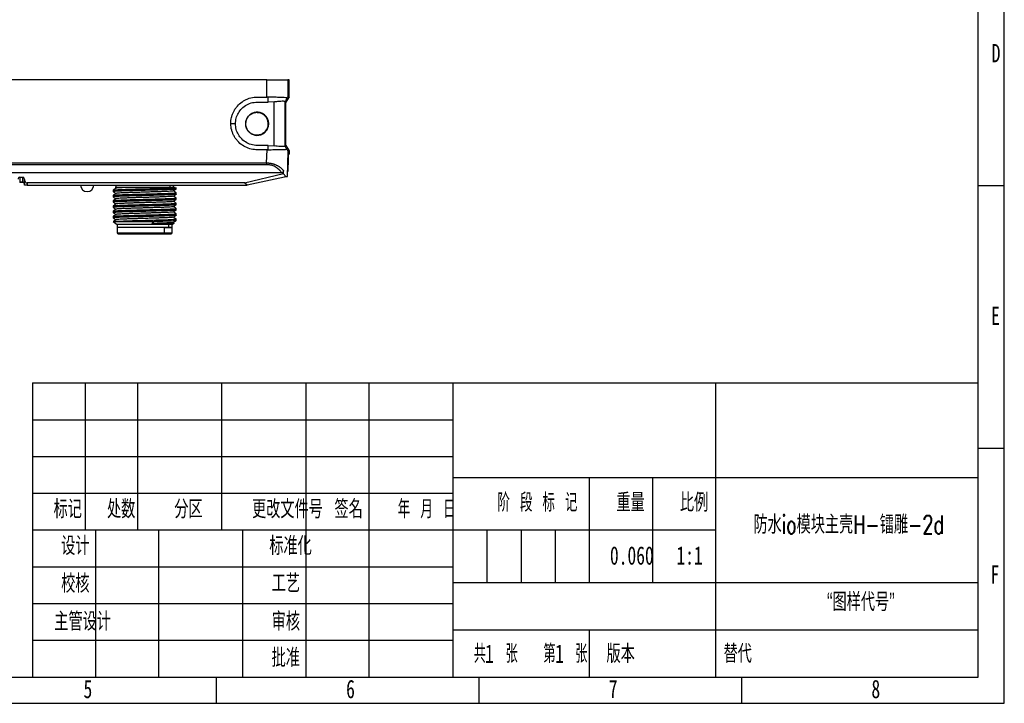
# Model space of a CAD drawing. Header units: millimetres. Extents: x 0 to 1380, y 0 to 297.
# Tile 56 of 60: x 1193 to 1380, y 0 to 130. Entities that reach past the tile are written whole.
import ezdxf

# ---------------------------------------------------------------- set-up
doc = ezdxf.new("R2010")
doc.units = ezdxf.units.MM
for name, color, linetype in [('10', 7, 'Continuous'), ('5', 7, 'Continuous'), ('9', 7, 'Continuous'), ('SLD-0', 7, 'Continuous')]:
    doc.layers.add(name, color=color, linetype=linetype)
doc.styles.add('SLDTEXTSTYLE0', font='TXT', dxfattribs={"width": 0.7, "bigfont": 'bigfont'})
doc.styles.add('SLDTEXTSTYLE1', font='TXT', dxfattribs={"width": 0.62, "bigfont": 'bigfont'})
doc.styles.add('SLDTEXTSTYLE2', font='TXT', dxfattribs={"width": 0.614286, "bigfont": 'bigfont'})
doc.styles.add('SLDTEXTSTYLE3', font='TXT', dxfattribs={"width": 0.6, "bigfont": 'bigfont'})
doc.styles.add('SLDTEXTSTYLE4', font='TXT', dxfattribs={"width": 0.7})

msp = doc.modelspace()

# ---------------------------------------------------------------- linework, layer by layer
at = {"color": 7, "linetype": 'Continuous', "lineweight": 25}
for p, q in [((1240.06, 118.68), (1088.53, 118.68)), ((1240.06, 115.42), (1240.06, 118.68)), ((1240.06, 118.68), (1244.06, 118.68)), ((1244.06, 118.68), (1244.06, 115.53)), ((1244.29, 118.68), (1244.06, 118.68)), ((1244.29, 115.47), (1244.29, 118.68)), ((1240.29, 114.46), (1240.29, 115.42)), ((1241.45, 114.54), (1240.29, 114.46)), ((1241.45, 106.14), (1241.45, 114.54)), ((1243.45, 114.53), (1243.45, 106.15)), ((1243.68, 114.47), (1243.45, 114.53)), ((1244.29, 115.47), (1243.68, 114.47)), ((1243.68, 106.21), (1243.68, 114.47)), ((1238.43, 112.52), (1239.01, 112.35)), ((1239.99, 102.9), (1240.07, 105.4)), ((1240.29, 105.4), (1240.29, 106.22)), ((1240.29, 106.22), (1241.45, 106.14)), ((1243.45, 106.15), (1243.68, 106.21)), ((1243.68, 106.21), (1244.29, 105.21)), ((1244.06, 105.15), (1243.9, 100.3)), ((1244.29, 105.21), (1244.27, 104.57)), ((1244.01, 101.33), (1244.09, 103.59)), ((1244.09, 103.59), (1244.01, 101.33)), ((1244.14, 104.57), (1244.27, 104.57)), ((1088.6, 102.9), (1239.99, 102.9)), ((1239.99, 102.55), (1088.6, 102.55)), ((1239.99, 102.9), (1239.99, 102.55)), ((1202.98, 101.02), (1176.49, 101.02)), ((1192.99, 100.17), (1193.59, 100.17)), ((1192.99, 100.17), (1192.99, 99.26)), ((1193.59, 99.26), (1193.59, 100.17)), ((1193.89, 99.71), (1193.89, 99.8)), ((1193.89, 98.68), (1193.89, 99.71)), ((1214.29, 101.02), (1202.98, 101.02)), ((1230.79, 101.02), (1214.29, 101.02)), ((1242.85, 101.02), (1230.79, 101.02)), ((1235.78, 99.08), (1243.21, 100.85)), ((1243.41, 100.19), (1236.29, 98.68)), ((1243.63, 100.24), (1243.41, 100.19)), ((1243.9, 100.3), (1243.96, 100.31)), ((1243.96, 100.31), (1243.96, 100.31)), ((1192.99, 99.26), (1193.59, 99.26)), ((1192.99, 99.26), (1192.99, 99.18)), ((1193.59, 99.18), (1192.99, 99.18)), ((1193.59, 99.26), (1193.59, 99.18)), ((1194.39, 98.68), (1193.89, 98.68)), ((1202.98, 99.08), (1194.39, 99.08)), ((1194.39, 99.08), (1194.39, 98.68)), ((1194.39, 98.68), (1214.29, 98.68)), ((1214.29, 99.08), (1202.98, 99.08)), ((1210.78, 97.72), (1210.78, 97.42)), ((1211.13, 98.17), (1211.28, 98.07)), ((1211.28, 98.68), (1211.28, 98.18)), ((1230.79, 99.08), (1214.29, 99.08)), ((1214.29, 98.68), (1230.79, 98.68)), ((1222.28, 98.18), (1222.28, 98.68)), ((1222.78, 97.92), (1222.78, 98.18)), ((1235.78, 99.08), (1230.79, 99.08)), ((1230.79, 98.68), (1236.29, 98.68)), ((1236.29, 98.68), (1235.78, 99.08)), ((1210.78, 96.72), (1210.78, 96.42)), ((1210.78, 95.72), (1210.78, 95.42)), ((1211.28, 97.07), (1211.3, 97.06)), ((1222.07, 96.84), (1222.07, 97.14)), ((1222.07, 95.84), (1222.07, 96.14)), ((1222.78, 96.92), (1222.78, 97.22)), ((1222.78, 95.92), (1222.78, 96.22)), ((1210.78, 94.72), (1210.78, 94.42)), ((1222.07, 94.84), (1222.07, 95.14)), ((1222.07, 93.84), (1222.07, 94.14)), ((1222.26, 95.57), (1222.28, 95.57)), ((1222.78, 94.92), (1222.78, 95.22)), ((1222.78, 93.92), (1222.78, 94.22)), ((1210.78, 93.72), (1210.78, 93.42)), ((1210.78, 92.72), (1210.78, 92.42)), ((1211.28, 93.07), (1211.3, 93.06)), ((1222.07, 92.84), (1222.07, 93.14)), ((1222.78, 92.92), (1222.78, 93.22)), ((1222.78, 91.92), (1222.78, 92.22)), ((1210.78, 91.72), (1210.78, 91.72)), ((1210.78, 91.72), (1211.53, 91.18)), ((1210.78, 91.72), (1218.55, 91.72)), ((1211.53, 91.18), (1211.53, 90.58)), ((1221.4, 91.18), (1211.53, 91.18)), ((1211.53, 90.58), (1211.53, 89.58)), ((1221.4, 90.58), (1211.53, 90.58)), ((1220.49, 90.58), (1211.53, 90.58)), ((1220.49, 90.58), (1220.49, 89.58)), ((1220.49, 90.58), (1222.03, 90.58)), ((1221.4, 91.18), (1221.71, 91.42)), ((1221.4, 90.58), (1221.4, 91.18)), ((1222.03, 91.18), (1221.4, 91.18)), ((1222.03, 90.58), (1221.4, 90.58)), ((1222.03, 91.18), (1222.42, 91.46)), ((1222.03, 90.58), (1222.03, 91.18)), ((1222.03, 89.58), (1222.03, 90.58)), ((1222.26, 91.57), (1222.28, 91.57)), ((1222.42, 91.47), (1222.29, 91.57)), ((1211.73, 89.38), (1220.35, 89.38)), ((1220.35, 89.38), (1221.83, 89.38))]:
    msp.add_line(p, q, dxfattribs=at)
at = {"color": 8, "linetype": 'Continuous', "lineweight": 25}
for p, q in [((1244.09, 103.59), (1244.09, 103.59)), ((1244.01, 101.33), (1244.01, 101.33)), ((1221.62, 98.18), (1221.62, 98.68)), ((1211.53, 89.58), (1220.49, 89.58)), ((1220.49, 89.58), (1222.03, 89.58))]:
    msp.add_line(p, q, dxfattribs=at)
at = {"color": 7, "linetype": 'Continuous', "lineweight": 25, "flags": 128}
for points in [[(1244.29, 115.47), (1244.16, 115.5), (1244.06, 115.53)], [(1234.07, 110.34), (1233.57, 110.34), (1233.18, 110.34)], [(1244.29, 105.21), (1244.16, 105.18), (1244.06, 105.15)], [(1243.9, 100.3), (1243.86, 100.29), (1243.77, 100.27), (1243.63, 100.24)], [(1210.81, 91.73), (1210.86, 91.74), (1210.86, 91.74), (1210.86, 91.74), (1210.86, 91.74), (1210.86, 91.74), (1210.86, 91.74), (1210.86, 91.74), (1210.86, 91.74), (1210.86, 91.74), (1210.86, 91.74), (1210.86, 91.74), (1210.86, 91.74), (1210.86, 91.74), (1210.87, 91.75), (1210.91, 91.75), (1211.13, 91.77), (1211.26, 91.78), (1211.41, 91.79), (1211.58, 91.8), (1211.77, 91.81), (1211.98, 91.82), (1212.21, 91.83), (1212.73, 91.85), (1213.2, 91.87), (1213.6, 91.88), (1213.89, 91.89), (1214.44, 91.91), (1214.89, 91.92), (1215.42, 91.93), (1215.95, 91.94), (1216.96, 91.97), (1218.11, 92), (1218.11, 92), (1218.11, 92), (1218.11, 92), (1218.11, 92), (1218.11, 92), (1218.11, 92), (1218.12, 92), (1218.12, 92), (1218.12, 92), (1218.13, 92), (1218.14, 92), (1218.19, 92), (1218.36, 92.01), (1218.93, 92.03), (1219.48, 92.04), (1219.85, 92.05), (1220.1, 92.06), (1220.7, 92.08), (1221.28, 92.1), (1221.66, 92.12), (1221.9, 92.13), (1222.21, 92.15), (1222.42, 92.16), (1222.58, 92.18), (1222.73, 92.2), (1222.78, 92.22), (1222.78, 92.22)]]:
    msp.add_lwpolyline(points, dxfattribs=at)
at = {"color": 7, "linetype": 'Continuous', "lineweight": 25}
for centre, radius, start, end in [((1238.2, 110.34), 2.1, 265.3695, 90.1877), ((1193.03, 99.83), 0.346, 97.4096, 185.8623), ((1205.83, 98.68), 1.25, 180, 270), ((1205.83, 98.68), 1.25, 270, 0), ((1211.73, 89.58), 0.2, 180, 270), ((1220.32, 89.55), 0.179, 281.4233, 8.0514), ((1221.83, 89.58), 0.2, 270, 0)]:
    msp.add_arc(centre, radius, start, end, dxfattribs=at)
for centre, major_axis, ratio, start_param, end_param in [((1240.06, 109.06), (4, 6.47), 0.009188, 0.002605, 0.293395), ((1240.27, 111.28), (-3.79, 6.13), 0.009692, 2.80326, 3.138651), ((1244.11, 103.57), (0.035, 1), 0.017444, 0.000609, 1.553952), ((1244.11, 103.57), (0.035, 1), 0.017444, 0.000609, 1.553952), ((1238.93, 72.14), (1.75, 50.42), 0.079282, 5.320839, 5.335597), ((1243.99, 101.34), (0.04, 1.03), 0.016937, 3.145817, 4.699542), ((1243.99, 101.34), (0.04, 1.03), 0.016937, 3.145817, 4.699542), ((1193.59, 99.8), (0, 0.379), 0.791595, 4.712389, 6.283185), ((1194.39, 99.71), (0, 0.63), 0.794063, 1.570796, 3.141593)]:
    msp.add_ellipse(centre, major_axis=major_axis, ratio=ratio, start_param=start_param, end_param=end_param, dxfattribs=at)
for points, knots in [([(1233.18, 110.34), (1233.18, 110.75), (1233.22, 111.16), (1233.36, 111.75), (1233.42, 111.95), (1233.56, 112.33), (1233.64, 112.52), (1233.83, 112.88), (1233.93, 113.05), (1234.16, 113.39), (1234.29, 113.55), (1234.69, 114.01), (1234.99, 114.29), (1235.5, 114.64), (1235.67, 114.74), (1236.03, 114.93), (1236.22, 115.02), (1236.79, 115.24), (1237.19, 115.34), (1237.8, 115.41), (1238.01, 115.42), (1238.42, 115.42), (1238.62, 115.42), (1239.24, 115.42), (1239.65, 115.42), (1240.06, 115.42)], [0, 0, 0, 0, 0.125, 0.125, 0.1875, 0.1875, 0.25, 0.25, 0.3125, 0.3125, 0.375, 0.375, 0.5, 0.5, 0.5625, 0.5625, 0.625, 0.625, 0.75, 0.75, 0.8125, 0.8125, 0.875, 0.875, 1, 1, 1, 1]), ([(1234.07, 110.34), (1234.1, 110.7), (1234.15, 111.41), (1234.58, 112.41), (1235.25, 113.3), (1236.18, 114), (1237.31, 114.44), (1238.71, 114.47), (1239.7, 114.47), (1240.29, 114.46)], [0, 0, 0, 0, 0.1248292, 0.2496598, 0.3744888, 0.5135797, 0.6526744, 0.79191, 1, 1, 1, 1]), ([(1240.29, 115.42), (1240.25, 115.42), (1240.17, 115.42), (1240.09, 115.42), (1240.06, 115.42)], [0, 0, 0, 0, 0.560018, 1, 1, 1, 1]), ([(1243.87, 115.27), (1243.78, 115.28), (1243.59, 115.31), (1243.03, 115.34), (1242.14, 115.38), (1241.11, 115.4), (1240.48, 115.41), (1240.29, 115.42)], [0, 0, 0, 0, 0.162748, 0.325498, 0.605333, 0.885137, 1, 1, 1, 1]), ([(1241.45, 114.54), (1241.67, 114.57), (1242.12, 114.63), (1242.72, 114.68), (1243.17, 114.69), (1243.41, 114.65), (1243.44, 114.57), (1243.45, 114.53)], [0, 0, 0, 0, 0.21641, 0.432892, 0.647449, 0.85842, 1, 1, 1, 1]), ([(1243.87, 115.27), (1243.81, 115.16), (1243.75, 115.05), (1243.61, 114.8), (1243.53, 114.67), (1243.45, 114.53)], [0, 0, 0, 0, 0.445883, 0.445883, 1, 1, 1, 1]), ([(1238.88, 108.25), (1238.63, 108.19), (1238.15, 108.09), (1237.4, 108.24), (1236.75, 108.62), (1236.27, 109.19), (1235.99, 109.89), (1235.97, 110.65), (1236.2, 111.36), (1236.65, 111.97), (1237.28, 112.39), (1238.01, 112.58), (1238.76, 112.51), (1239.44, 112.2), (1239.99, 111.69), (1240.33, 111.02), (1240.44, 110.27), (1240.29, 109.53), (1239.9, 108.88), (1239.39, 108.45), (1239.02, 108.3), (1238.88, 108.25)], [0, 0, 0, 0, 0.053648, 0.1073, 0.160995, 0.214647, 0.26828, 0.321919, 0.375589, 0.429351, 0.483117, 0.536818, 0.590473, 0.644108, 0.697744, 0.75141, 0.80516, 0.858934, 0.91264, 0.966298, 1, 1, 1, 1]), ([(1239.47, 108.58), (1239.29, 108.47), (1238.91, 108.22), (1238.19, 108.11), (1237.45, 108.23), (1236.8, 108.6), (1236.3, 109.16), (1236.02, 109.85), (1235.98, 110.6), (1236.19, 111.32), (1236.63, 111.93), (1237.24, 112.35), (1237.8, 112.53), (1238.12, 112.52), (1238.2, 112.52)], [0, 0, 0, 0, 0.077338, 0.166981, 0.256502, 0.345928, 0.435303, 0.524675, 0.614085, 0.703571, 0.793233, 0.88279, 0.972236, 1, 1, 1, 1]), ([(1240.07, 105.4), (1239.67, 105.4), (1239.27, 105.4), (1238.67, 105.4), (1238.47, 105.4), (1238.07, 105.4), (1237.87, 105.4), (1237.27, 105.47), (1236.87, 105.56), (1236.11, 105.83), (1235.75, 106.01), (1235.07, 106.47), (1234.76, 106.73), (1234.36, 107.18), (1234.23, 107.34), (1233.99, 107.67), (1233.89, 107.84), (1233.69, 108.19), (1233.61, 108.37), (1233.46, 108.75), (1233.4, 108.95), (1233.24, 109.53), (1233.19, 109.93), (1233.18, 110.34)], [0, 0, 0, 0, 0.125, 0.125, 0.1875, 0.1875, 0.25, 0.25, 0.375, 0.375, 0.5, 0.5, 0.625, 0.625, 0.6875, 0.6875, 0.75, 0.75, 0.8125, 0.8125, 0.875, 0.875, 1, 1, 1, 1]), ([(1240.29, 106.22), (1239.7, 106.21), (1238.71, 106.21), (1237.31, 106.24), (1236.18, 106.68), (1235.25, 107.38), (1234.58, 108.27), (1234.15, 109.27), (1234.1, 109.98), (1234.07, 110.34)], [0, 0, 0, 0, 0.208083, 0.347318, 0.486412, 0.625511, 0.750338, 0.875171, 1, 1, 1, 1]), ([(1240.29, 105.4), (1240.39, 105.4), (1240.49, 105.4), (1240.68, 105.4), (1240.78, 105.41), (1241.06, 105.41), (1241.24, 105.42), (1241.61, 105.42), (1241.79, 105.43), (1242.13, 105.43), (1242.29, 105.44), (1242.6, 105.44), (1242.75, 105.45), (1243.03, 105.45), (1243.16, 105.46), (1243.5, 105.47), (1243.69, 105.48), (1243.83, 105.49)], [0, 0, 0, 0, 0.0625, 0.0625, 0.125, 0.125, 0.25, 0.25, 0.375, 0.375, 0.5, 0.5, 0.625, 0.625, 0.75, 0.75, 1, 1, 1, 1]), ([(1243.45, 106.15), (1243.43, 106.1), (1243.38, 106.02), (1243.07, 105.99), (1242.6, 106.01), (1242.03, 106.06), (1241.63, 106.11), (1241.45, 106.14)], [0, 0, 0, 0, 0.203047, 0.405944, 0.612435, 0.824119, 1, 1, 1, 1]), ([(1239.99, 102.9), (1240.05, 102.9), (1240.17, 102.89), (1240.34, 102.88), (1240.52, 102.86), (1240.7, 102.84), (1240.88, 102.8), (1241.05, 102.76), (1241.23, 102.72), (1241.4, 102.66), (1241.57, 102.6), (1241.74, 102.53), (1241.91, 102.45), (1242.07, 102.37), (1242.23, 102.28), (1242.39, 102.19), (1242.54, 102.08), (1242.68, 101.97), (1242.82, 101.85), (1242.95, 101.73), (1243.08, 101.6), (1243.15, 101.5), (1243.19, 101.46)], [0, 0, 0, 0, 0.042833, 0.08604, 0.129695, 0.17387, 0.218637, 0.264063, 0.310213, 0.357147, 0.404925, 0.453602, 0.503231, 0.553861, 0.60554, 0.65831, 0.712213, 0.767289, 0.823572, 0.881097, 0.939897, 1, 1, 1, 1]), ([(1242.85, 101.02), (1242.82, 101.07), (1242.76, 101.16), (1242.66, 101.29), (1242.55, 101.42), (1242.44, 101.54), (1242.26, 101.71), (1242, 101.92), (1241.64, 102.15), (1241.26, 102.33), (1240.89, 102.44), (1240.56, 102.51), (1240.28, 102.54), (1240.08, 102.55), (1239.99, 102.55)], [0, 0, 0, 0, 0.057947, 0.114829, 0.170756, 0.22584, 0.280203, 0.411503, 0.537224, 0.657697, 0.774105, 0.850102, 0.925062, 1, 1, 1, 1]), ([(1243.19, 101.46), (1243.2, 101.35), (1243.18, 101.25), (1243.09, 101.12), (1243.05, 101.08), (1242.96, 101.03), (1242.91, 101.02), (1242.85, 101.02)], [0, 0, 0, 0, 0.5, 0.5, 0.75, 0.75, 1, 1, 1, 1]), ([(1193.59, 99.26), (1193.6, 99.25), (1193.64, 99.25), (1193.68, 99.24), (1193.72, 99.22), (1193.77, 99.19), (1193.82, 99.13), (1193.87, 99.03), (1193.88, 98.94), (1193.89, 98.88)], [0, 0, 0, 0, 0.084934, 0.172968, 0.265133, 0.362324, 0.465308, 0.684044, 1, 1, 1, 1]), ([(1193.89, 98.88), (1193.89, 98.9), (1193.89, 98.93), (1193.88, 98.97), (1193.86, 99.01), (1193.84, 99.04), (1193.82, 99.07), (1193.79, 99.11), (1193.74, 99.14), (1193.67, 99.18), (1193.61, 99.18), (1193.59, 99.18)], [0, 0, 0, 0, 0.116545, 0.222183, 0.316938, 0.400846, 0.473961, 0.536366, 0.704075, 0.857232, 1, 1, 1, 1]), ([(1210.79, 97.72), (1210.79, 97.73), (1210.78, 97.74), (1210.91, 97.75), (1211.2, 97.78), (1211.67, 97.8), (1212.27, 97.83), (1213.01, 97.86), (1213.85, 97.89), (1214.78, 97.92), (1215.76, 97.94), (1216.78, 97.97), (1217.79, 97.99), (1218.78, 98.02), (1219.7, 98.05), (1220.55, 98.08), (1221.28, 98.1), (1221.89, 98.13), (1222.35, 98.15), (1222.53, 98.17), (1222.61, 98.18)], [0, 0, 0, 0, 0.006456, 0.064438, 0.1241, 0.182076, 0.241732, 0.29971, 0.359367, 0.417349, 0.477013, 0.534989, 0.594645, 0.652622, 0.712279, 0.770261, 0.829927, 0.887902, 0.947558, 1, 1, 1, 1]), ([(1211.29, 98.08), (1211.2, 98.02), (1211.04, 97.9), (1210.87, 97.78), (1210.78, 97.72)], [0, 0, 0, 0, 0.499977, 1, 1, 1, 1]), ([(1222.77, 97.91), (1222.77, 97.91), (1222.77, 97.9), (1222.71, 97.89), (1222.6, 97.88), (1222.45, 97.86), (1222.21, 97.85), (1221.89, 97.83), (1221.51, 97.81), (1221.09, 97.79), (1220.6, 97.78), (1220.15, 97.76), (1219.78, 97.75), (1219.48, 97.74), (1219.2, 97.73), (1218.89, 97.73), (1218.58, 97.72), (1218.21, 97.71), (1217.8, 97.69), (1217.39, 97.68), (1216.98, 97.67), (1216.62, 97.66), (1216.26, 97.65), (1215.84, 97.64), (1215.33, 97.63), (1214.81, 97.62), (1214.33, 97.6), (1213.84, 97.59), (1213.28, 97.57), (1212.62, 97.55), (1212, 97.52), (1211.52, 97.5), (1211.2, 97.48), (1210.99, 97.46), (1210.86, 97.45), (1210.79, 97.43), (1210.79, 97.42), (1210.79, 97.42)], [0, 0, 0, 0, 0.009488, 0.041344, 0.068021, 0.0947, 0.130068, 0.168624, 0.201128, 0.236505, 0.272371, 0.307555, 0.327293, 0.342723, 0.360655, 0.378444, 0.396231, 0.41402, 0.440034, 0.462742, 0.482139, 0.50503, 0.520475, 0.540289, 0.573605, 0.604721, 0.626914, 0.657036, 0.692508, 0.73333, 0.794129, 0.83967, 0.876314, 0.914802, 0.946083, 0.978109, 1, 1, 1, 1]), ([(1212.6, 98.18), (1212.3, 98.18), (1211.79, 98.18), (1211.38, 98.18), (1211.17, 98.18), (1211.15, 98.18), (1211.14, 98.18)], [0, 0, 0, 0, 0.363249, 0.598252, 0.833311, 1, 1, 1, 1]), ([(1212.6, 98.18), (1212.35, 98.17), (1211.91, 98.15), (1211.53, 98.12), (1211.32, 98.09), (1211.31, 98.08), (1211.3, 98.07)], [0, 0, 0, 0, 0.340105, 0.588786, 0.844694, 1, 1, 1, 1]), ([(1222.26, 97.56), (1222.26, 97.56), (1222.27, 97.55), (1222.11, 97.53), (1221.81, 97.5), (1221.35, 97.47), (1220.76, 97.45), (1220.06, 97.42), (1219.27, 97.39), (1218.41, 97.37), (1217.5, 97.34), (1216.57, 97.31), (1215.64, 97.28), (1214.75, 97.26), (1213.92, 97.23), (1213.16, 97.2), (1212.52, 97.18), (1211.98, 97.15), (1211.6, 97.12), (1211.35, 97.1), (1211.31, 97.08), (1211.3, 97.08)], [0, 0, 0, 0, 0.016809, 0.071152, 0.127071, 0.181525, 0.237568, 0.291889, 0.347786, 0.402085, 0.457954, 0.51242, 0.568471, 0.62278, 0.678659, 0.732984, 0.788879, 0.843324, 0.899348, 0.953724, 1, 1, 1, 1]), ([(1222.61, 98.18), (1222.59, 98.18), (1222.54, 98.18), (1222.46, 98.18), (1222.38, 98.18), (1222.3, 98.18), (1222.22, 98.18), (1222.13, 98.18), (1222.06, 98.18), (1221.93, 98.18), (1221.76, 98.18), (1221.45, 98.18), (1221.01, 98.18), (1220.4, 98.18), (1219.51, 98.18), (1218.27, 98.18), (1216.94, 98.18), (1215.9, 98.18), (1215.17, 98.18), (1214.44, 98.18), (1213.88, 98.18), (1213.44, 98.18), (1213.11, 98.18), (1212.82, 98.18), (1212.66, 98.18), (1212.6, 98.18)], [0, 0, 0, 0, 0.019896, 0.038596, 0.056098, 0.072403, 0.087516, 0.101441, 0.114188, 0.125766, 0.158843, 0.18809, 0.25053, 0.313163, 0.375331, 0.500096, 0.624883, 0.687113, 0.74985, 0.804115, 0.874516, 0.902408, 0.937283, 0.979115, 1, 1, 1, 1]), ([(1222.27, 97.56), (1222.36, 97.62), (1222.53, 97.74), (1222.7, 97.86), (1222.78, 97.92)], [0, 0, 0, 0, 0.499976, 1, 1, 1, 1]), ([(1222.78, 97.22), (1222.69, 97.28), (1222.53, 97.4), (1222.37, 97.51), (1222.29, 97.57)], [0, 0, 0, 0, 0.515104, 1, 1, 1, 1]), ([(1210.78, 97.42), (1210.86, 97.36), (1211.03, 97.24), (1211.2, 97.13), (1211.28, 97.07)], [0, 0, 0, 0, 0.5103437, 1, 1, 1, 1]), ([(1210.79, 96.72), (1210.79, 96.73), (1210.78, 96.74), (1210.91, 96.75), (1211.2, 96.78), (1211.67, 96.8), (1212.27, 96.83), (1213.01, 96.86), (1213.85, 96.89), (1214.78, 96.92), (1215.76, 96.94), (1216.78, 96.97), (1217.79, 96.99), (1218.78, 97.02), (1219.7, 97.05), (1220.55, 97.08), (1221.39, 97.1), (1221.82, 97.13), (1222.07, 97.14)], [0, 0, 0, 0, 0.005424, 0.069176, 0.134777, 0.198522, 0.264115, 0.327863, 0.393457, 0.457209, 0.522812, 0.586558, 0.652151, 0.715898, 0.781492, 0.845244, 0.910848, 1, 1, 1, 1]), ([(1211.29, 97.08), (1211.21, 97.02), (1211.04, 96.9), (1210.87, 96.78), (1210.78, 96.72)], [0, 0, 0, 0, 0.499997, 1, 1, 1, 1]), ([(1222.07, 96.84), (1221.81, 96.82), (1221.37, 96.8), (1220.51, 96.78), (1219.67, 96.75), (1218.73, 96.72), (1217.75, 96.69), (1216.73, 96.66), (1215.73, 96.64), (1214.74, 96.61), (1213.82, 96.59), (1212.98, 96.56), (1212.25, 96.53), (1211.64, 96.5), (1211.19, 96.48), (1210.9, 96.45), (1210.77, 96.43), (1210.79, 96.42), (1210.8, 96.42)], [0, 0, 0, 0, 0.091317, 0.154137, 0.21878, 0.281602, 0.346246, 0.409075, 0.473728, 0.536551, 0.601198, 0.664019, 0.728663, 0.791492, 0.856144, 0.91897, 0.983617, 1, 1, 1, 1]), ([(1210.78, 96.42), (1210.87, 96.36), (1211.03, 96.24), (1211.2, 96.13), (1211.28, 96.07)], [0, 0, 0, 0, 0.51272, 1, 1, 1, 1]), ([(1210.79, 95.73), (1210.79, 95.73), (1210.78, 95.74), (1210.91, 95.75), (1211.2, 95.78), (1211.67, 95.8), (1212.27, 95.83), (1213.01, 95.86), (1213.85, 95.89), (1214.78, 95.92), (1215.76, 95.94), (1216.78, 95.97), (1217.79, 95.99), (1218.78, 96.02), (1219.7, 96.05), (1220.55, 96.08), (1221.39, 96.1), (1221.82, 96.13), (1222.07, 96.14)], [0, 0, 0, 0, 0.003462, 0.067341, 0.13307, 0.196941, 0.262664, 0.326537, 0.392261, 0.456139, 0.521871, 0.585742, 0.651465, 0.715338, 0.781061, 0.844939, 0.910672, 1, 1, 1, 1]), ([(1211.29, 96.08), (1211.21, 96.02), (1211.04, 95.9), (1210.87, 95.78), (1210.78, 95.72)], [0, 0, 0, 0, 0.499962, 1, 1, 1, 1]), ([(1222.07, 95.84), (1221.81, 95.82), (1221.37, 95.8), (1220.51, 95.78), (1219.67, 95.75), (1218.73, 95.72), (1217.75, 95.69), (1216.73, 95.66), (1215.73, 95.64), (1214.74, 95.61), (1213.82, 95.59), (1212.98, 95.56), (1212.25, 95.53), (1211.64, 95.5), (1211.19, 95.48), (1210.9, 95.45), (1210.77, 95.43), (1210.79, 95.42), (1210.8, 95.42)], [0, 0, 0, 0, 0.091317, 0.154137, 0.21878, 0.281602, 0.346246, 0.409075, 0.473728, 0.536551, 0.601198, 0.664019, 0.728663, 0.791492, 0.856144, 0.91897, 0.983617, 1, 1, 1, 1]), ([(1222.27, 96.56), (1222.27, 96.56), (1222.29, 96.55), (1222.16, 96.53), (1221.9, 96.5), (1221.47, 96.48), (1220.91, 96.45), (1220.24, 96.43), (1219.46, 96.4), (1218.62, 96.37), (1217.71, 96.34), (1216.78, 96.32), (1215.85, 96.29), (1214.96, 96.27), (1214.1, 96.24), (1213.33, 96.21), (1212.65, 96.18), (1212.1, 96.15), (1211.67, 96.13), (1211.4, 96.1), (1211.28, 96.09), (1211.29, 96.08), (1211.29, 96.08)], [0, 0, 0, 0, 0.001562, 0.057693, 0.112282, 0.168454, 0.222974, 0.279072, 0.333621, 0.389749, 0.444419, 0.500681, 0.555156, 0.611204, 0.665744, 0.721866, 0.776535, 0.832799, 0.887337, 0.943458, 0.997974, 1, 1, 1, 1]), ([(1222.07, 97.14), (1222.24, 97.15), (1222.55, 97.17), (1222.76, 97.2), (1222.76, 97.21), (1222.76, 97.22)], [0, 0, 0, 0, 0.422728, 0.75967, 1, 1, 1, 1]), ([(1222.76, 96.91), (1222.75, 96.91), (1222.74, 96.89), (1222.54, 96.87), (1222.23, 96.85), (1222.07, 96.84)], [0, 0, 0, 0, 0.1782505, 0.5575596, 1, 1, 1, 1]), ([(1222.07, 96.14), (1222.24, 96.15), (1222.55, 96.17), (1222.76, 96.2), (1222.76, 96.21), (1222.76, 96.22)], [0, 0, 0, 0, 0.422728, 0.75967, 1, 1, 1, 1]), ([(1222.76, 95.91), (1222.76, 95.91), (1222.75, 95.9), (1222.54, 95.87), (1222.23, 95.85), (1222.07, 95.84)], [0, 0, 0, 0, 0.2066642, 0.572858, 1, 1, 1, 1]), ([(1222.27, 96.56), (1222.36, 96.62), (1222.53, 96.74), (1222.7, 96.86), (1222.78, 96.91)], [0, 0, 0, 0, 0.499965, 1, 1, 1, 1]), ([(1222.28, 95.56), (1222.36, 95.62), (1222.53, 95.74), (1222.7, 95.86), (1222.78, 95.92)], [0, 0, 0, 0, 0.499993, 1, 1, 1, 1]), ([(1222.78, 96.22), (1222.7, 96.28), (1222.53, 96.4), (1222.37, 96.51), (1222.29, 96.57)], [0, 0, 0, 0, 0.513506, 1, 1, 1, 1]), ([(1210.78, 95.41), (1210.87, 95.36), (1211.03, 95.24), (1211.2, 95.12), (1211.28, 95.07)], [0, 0, 0, 0, 0.514004, 1, 1, 1, 1]), ([(1210.79, 94.73), (1210.79, 94.73), (1210.78, 94.74), (1210.91, 94.75), (1211.2, 94.78), (1211.67, 94.8), (1212.27, 94.83), (1213.01, 94.86), (1213.85, 94.89), (1214.78, 94.92), (1215.76, 94.94), (1216.78, 94.97), (1217.79, 94.99), (1218.78, 95.02), (1219.7, 95.05), (1220.55, 95.08), (1221.39, 95.1), (1221.82, 95.13), (1222.07, 95.14)], [0, 0, 0, 0, 0.001847, 0.065829, 0.131665, 0.195639, 0.261468, 0.325446, 0.391276, 0.455257, 0.521096, 0.585071, 0.6509, 0.714876, 0.780706, 0.844688, 0.910527, 1, 1, 1, 1]), ([(1222.07, 94.84), (1221.81, 94.82), (1221.37, 94.8), (1220.51, 94.78), (1219.67, 94.75), (1218.73, 94.72), (1217.75, 94.69), (1216.73, 94.66), (1215.73, 94.64), (1214.74, 94.61), (1213.82, 94.59), (1212.98, 94.56), (1212.25, 94.53), (1211.64, 94.5), (1211.19, 94.48), (1210.9, 94.45), (1210.77, 94.43), (1210.79, 94.42), (1210.8, 94.42)], [0, 0, 0, 0, 0.091317, 0.154137, 0.21878, 0.281602, 0.346246, 0.409075, 0.473728, 0.536551, 0.601198, 0.664019, 0.728663, 0.791492, 0.856144, 0.91897, 0.983617, 1, 1, 1, 1]), ([(1210.78, 94.42), (1210.86, 94.36), (1211.03, 94.24), (1211.2, 94.13), (1211.28, 94.07)], [0, 0, 0, 0, 0.510171, 1, 1, 1, 1]), ([(1210.79, 93.73), (1210.79, 93.73), (1210.78, 93.74), (1210.91, 93.75), (1211.2, 93.78), (1211.67, 93.8), (1212.27, 93.83), (1213.01, 93.86), (1213.85, 93.89), (1214.78, 93.92), (1215.76, 93.94), (1216.78, 93.97), (1217.79, 93.99), (1218.78, 94.02), (1219.7, 94.05), (1220.55, 94.08), (1221.39, 94.1), (1221.82, 94.13), (1222.07, 94.14)], [0, 0, 0, 0, 0.000703, 0.064758, 0.13067, 0.194718, 0.260622, 0.324673, 0.390578, 0.454633, 0.520547, 0.584595, 0.6505, 0.714549, 0.780455, 0.84451, 0.910425, 1, 1, 1, 1]), ([(1222.07, 93.84), (1221.81, 93.82), (1221.37, 93.8), (1220.51, 93.78), (1219.67, 93.75), (1218.73, 93.72), (1217.75, 93.69), (1216.73, 93.66), (1215.73, 93.64), (1214.74, 93.61), (1213.82, 93.59), (1212.98, 93.56), (1212.25, 93.53), (1211.64, 93.5), (1211.19, 93.48), (1210.9, 93.45), (1210.77, 93.43), (1210.79, 93.42), (1210.8, 93.42)], [0, 0, 0, 0, 0.091317, 0.154137, 0.21878, 0.281602, 0.346246, 0.409075, 0.473728, 0.536551, 0.601198, 0.664019, 0.728663, 0.791492, 0.856144, 0.91897, 0.983617, 1, 1, 1, 1]), ([(1211.29, 95.08), (1211.21, 95.02), (1211.04, 94.9), (1210.87, 94.78), (1210.79, 94.72)], [0, 0, 0, 0, 0.500004, 1, 1, 1, 1]), ([(1211.29, 94.08), (1211.21, 94.02), (1211.04, 93.9), (1210.87, 93.78), (1210.79, 93.72)], [0, 0, 0, 0, 0.499987, 1, 1, 1, 1]), ([(1222.27, 95.56), (1222.26, 95.56), (1222.22, 95.54), (1221.97, 95.51), (1221.58, 95.48), (1221.06, 95.46), (1220.4, 95.43), (1219.65, 95.41), (1218.82, 95.38), (1217.93, 95.35), (1217, 95.32), (1216.08, 95.3), (1215.16, 95.27), (1214.3, 95.25), (1213.5, 95.22), (1212.8, 95.19), (1212.22, 95.16), (1211.76, 95.13), (1211.45, 95.11), (1211.3, 95.09), (1211.3, 95.08), (1211.3, 95.08)], [0, 0, 0, 0, 0.049152, 0.105012, 0.159404, 0.215378, 0.269741, 0.325683, 0.379973, 0.435831, 0.490159, 0.546058, 0.600499, 0.656531, 0.710845, 0.766729, 0.820985, 0.876802, 0.931254, 0.987296, 1, 1, 1, 1]), ([(1222.26, 94.56), (1222.25, 94.56), (1222.24, 94.54), (1222.04, 94.52), (1221.69, 94.49), (1221.19, 94.46), (1220.57, 94.44), (1219.83, 94.41), (1219.02, 94.38), (1218.14, 94.36), (1217.22, 94.33), (1216.28, 94.3), (1215.37, 94.28), (1214.49, 94.25), (1213.68, 94.22), (1212.95, 94.2), (1212.34, 94.17), (1211.85, 94.14), (1211.51, 94.12), (1211.32, 94.09), (1211.31, 94.08), (1211.31, 94.08)], [0, 0, 0, 0, 0.033784, 0.088456, 0.144721, 0.199299, 0.255464, 0.309992, 0.366102, 0.420689, 0.47686, 0.531501, 0.587735, 0.642264, 0.698376, 0.752888, 0.808979, 0.863647, 0.91991, 0.974419, 1, 1, 1, 1]), ([(1222.07, 95.14), (1222.24, 95.15), (1222.55, 95.17), (1222.76, 95.2), (1222.76, 95.21), (1222.76, 95.22)], [0, 0, 0, 0, 0.422728, 0.75967, 1, 1, 1, 1]), ([(1222.76, 94.91), (1222.75, 94.91), (1222.75, 94.89), (1222.54, 94.87), (1222.23, 94.85), (1222.07, 94.84)], [0, 0, 0, 0, 0.189268, 0.563492, 1, 1, 1, 1]), ([(1222.07, 94.14), (1222.24, 94.15), (1222.55, 94.17), (1222.76, 94.2), (1222.76, 94.21), (1222.76, 94.22)], [0, 0, 0, 0, 0.422728, 0.75967, 1, 1, 1, 1]), ([(1222.76, 93.91), (1222.75, 93.91), (1222.74, 93.89), (1222.54, 93.87), (1222.23, 93.85), (1222.07, 93.84)], [0, 0, 0, 0, 0.1770614, 0.5569195, 1, 1, 1, 1]), ([(1222.27, 94.56), (1222.36, 94.62), (1222.53, 94.74), (1222.7, 94.86), (1222.78, 94.92)], [0, 0, 0, 0, 0.499997, 1, 1, 1, 1]), ([(1222.27, 93.56), (1222.36, 93.62), (1222.53, 93.74), (1222.7, 93.86), (1222.78, 93.91)], [0, 0, 0, 0, 0.500003, 1, 1, 1, 1]), ([(1222.78, 95.22), (1222.7, 95.28), (1222.53, 95.4), (1222.37, 95.51), (1222.29, 95.57)], [0, 0, 0, 0, 0.512038, 1, 1, 1, 1]), ([(1222.78, 94.22), (1222.7, 94.28), (1222.53, 94.4), (1222.37, 94.51), (1222.29, 94.57)], [0, 0, 0, 0, 0.511419, 1, 1, 1, 1]), ([(1210.78, 93.42), (1210.87, 93.36), (1211.03, 93.24), (1211.2, 93.13), (1211.28, 93.07)], [0, 0, 0, 0, 0.512275, 1, 1, 1, 1]), ([(1222.07, 92.84), (1221.81, 92.82), (1221.37, 92.8), (1220.51, 92.78), (1219.67, 92.75), (1218.73, 92.72), (1217.75, 92.69), (1216.73, 92.66), (1215.73, 92.64), (1214.74, 92.61), (1213.82, 92.59), (1212.98, 92.56), (1212.25, 92.53), (1211.64, 92.5), (1211.19, 92.48), (1210.9, 92.45), (1210.77, 92.43), (1210.79, 92.42), (1210.8, 92.42)], [0, 0, 0, 0, 0.091317, 0.154137, 0.21878, 0.281602, 0.346246, 0.409075, 0.473728, 0.536551, 0.601198, 0.664019, 0.728663, 0.791492, 0.856144, 0.91897, 0.983617, 1, 1, 1, 1]), ([(1210.78, 92.41), (1210.87, 92.36), (1211.03, 92.24), (1211.2, 92.12), (1211.28, 92.07)], [0, 0, 0, 0, 0.514041, 1, 1, 1, 1]), ([(1210.8, 92.72), (1210.79, 92.72), (1210.77, 92.73), (1210.9, 92.75), (1211.2, 92.78), (1211.66, 92.8), (1212.26, 92.83), (1213, 92.86), (1213.84, 92.89), (1214.77, 92.91), (1215.75, 92.94), (1216.77, 92.97), (1217.78, 92.99), (1218.76, 93.02), (1219.69, 93.05), (1220.54, 93.08), (1221.38, 93.1), (1221.81, 93.13), (1222.07, 93.14)], [0, 0, 0, 0, 0.019044, 0.081872, 0.146523, 0.209344, 0.273988, 0.336812, 0.401456, 0.464285, 0.528938, 0.59176, 0.656403, 0.719226, 0.78387, 0.846699, 0.911352, 1, 1, 1, 1]), ([(1211.29, 93.08), (1211.21, 93.02), (1211.04, 92.9), (1210.87, 92.78), (1210.79, 92.72)], [0, 0, 0, 0, 0.499968, 1, 1, 1, 1]), ([(1211.29, 92.08), (1211.21, 92.02), (1211.04, 91.9), (1210.87, 91.78), (1210.79, 91.72)], [0, 0, 0, 0, 0.499987, 1, 1, 1, 1]), ([(1211.29, 92.08), (1211.29, 92.08), (1211.27, 92.07), (1211.29, 92.07), (1211.31, 92.06)], [0, 0, 0, 0, 0.012024, 1, 1, 1, 1]), ([(1222.27, 92.56), (1222.27, 92.56), (1222.28, 92.55), (1222.15, 92.53), (1221.87, 92.5), (1221.44, 92.47), (1220.87, 92.45), (1220.19, 92.42), (1219.41, 92.4), (1218.55, 92.37), (1217.65, 92.34), (1216.72, 92.31), (1215.8, 92.29), (1214.89, 92.26), (1214.05, 92.24), (1213.28, 92.21), (1212.62, 92.18), (1212.06, 92.15), (1211.65, 92.13), (1211.38, 92.1), (1211.32, 92.09), (1211.3, 92.08)], [0, 0, 0, 0, 0.01122, 0.065559, 0.121468, 0.17597, 0.232062, 0.286402, 0.342314, 0.396674, 0.452606, 0.507093, 0.563165, 0.617561, 0.673532, 0.727894, 0.783825, 0.838262, 0.894276, 0.948762, 1, 1, 1, 1]), ([(1222.26, 93.56), (1222.26, 93.56), (1222.26, 93.55), (1222.1, 93.52), (1221.78, 93.5), (1221.32, 93.47), (1220.72, 93.44), (1220.02, 93.42), (1219.21, 93.39), (1218.35, 93.36), (1217.43, 93.34), (1216.51, 93.31), (1215.58, 93.28), (1214.69, 93.26), (1213.86, 93.23), (1213.12, 93.2), (1212.47, 93.17), (1211.95, 93.15), (1211.57, 93.12), (1211.35, 93.1), (1211.32, 93.08), (1211.31, 93.08)], [0, 0, 0, 0, 0.018096, 0.074375, 0.129007, 0.185212, 0.240033, 0.296452, 0.351158, 0.407449, 0.462141, 0.518413, 0.573143, 0.629462, 0.684172, 0.740463, 0.795261, 0.851653, 0.906292, 0.96251, 1, 1, 1, 1]), ([(1222.76, 91.91), (1222.75, 91.91), (1222.75, 91.89), (1222.55, 91.87), (1222.18, 91.84), (1221.65, 91.82), (1220.98, 91.79), (1220.23, 91.77), (1219.41, 91.74), (1218.84, 91.72), (1218.55, 91.72)], [0, 0, 0, 0, 0.070822, 0.209245, 0.343778, 0.482212, 0.616745, 0.755173, 0.876182, 1, 1, 1, 1]), ([(1222.07, 93.14), (1222.24, 93.15), (1222.55, 93.17), (1222.76, 93.2), (1222.76, 93.21), (1222.76, 93.22)], [0, 0, 0, 0, 0.422728, 0.75967, 1, 1, 1, 1]), ([(1222.76, 92.91), (1222.76, 92.91), (1222.75, 92.9), (1222.54, 92.87), (1222.23, 92.85), (1222.07, 92.84)], [0, 0, 0, 0, 0.205709, 0.572343, 1, 1, 1, 1]), ([(1222.27, 91.56), (1222.36, 91.62), (1222.53, 91.74), (1222.7, 91.86), (1222.78, 91.92)], [0, 0, 0, 0, 0.499995, 1, 1, 1, 1]), ([(1222.28, 92.56), (1222.36, 92.62), (1222.53, 92.74), (1222.7, 92.86), (1222.78, 92.92)], [0, 0, 0, 0, 0.4999953, 1, 1, 1, 1]), ([(1222.78, 93.22), (1222.7, 93.28), (1222.53, 93.4), (1222.37, 93.51), (1222.29, 93.57)], [0, 0, 0, 0, 0.511124, 1, 1, 1, 1]), ([(1222.78, 92.22), (1222.7, 92.28), (1222.53, 92.4), (1222.37, 92.51), (1222.29, 92.57)], [0, 0, 0, 0, 0.511146, 1, 1, 1, 1]), ([(1222.27, 91.56), (1222.25, 91.55), (1222.21, 91.54), (1221.95, 91.51), (1221.55, 91.48), (1221.01, 91.46), (1220.36, 91.43), (1219.6, 91.4), (1218.86, 91.38), (1218.37, 91.36), (1218.17, 91.36)], [0, 0, 0, 0, 0.121418, 0.251972, 0.386327, 0.516432, 0.650297, 0.780578, 0.914637, 1, 1, 1, 1]), ([(1218.17, 91.36), (1218.58, 91.36), (1219.28, 91.38), (1220.16, 91.39), (1221, 91.41), (1221.44, 91.42), (1221.71, 91.42)], [0, 0, 0, 0, 0.2782979, 0.4790252, 0.6855692, 1, 1, 1, 1]), ([(1221.71, 91.42), (1221.89, 91.43), (1222.2, 91.44), (1222.4, 91.45), (1222.41, 91.46), (1222.41, 91.46)], [0, 0, 0, 0, 0.456434, 0.793417, 1, 1, 1, 1])]:
    msp.add_open_spline(points, degree=3, knots=knots, dxfattribs=at)
for points in [[(1243.45, 114.53), (1243.45, 114.53), (1243.45, 114.53), (1243.45, 114.53)], [(1240.07, 105.4), (1240.15, 105.4), (1240.22, 105.4), (1240.29, 105.4)], [(1243.45, 106.15), (1243.45, 106.15), (1243.45, 106.15), (1243.45, 106.15)], [(1243.45, 106.15), (1243.58, 105.93), (1243.7, 105.71), (1243.83, 105.49)], [(1243.54, 100.4), (1243.45, 100.56), (1243.34, 100.71), (1243.21, 100.85)], [(1243.54, 100.4), (1243.5, 100.33), (1243.45, 100.26), (1243.41, 100.19)], [(1243.63, 100.24), (1243.6, 100.29), (1243.57, 100.35), (1243.54, 100.4)], [(1218.55, 91.72), (1218.42, 91.6), (1218.29, 91.48), (1218.17, 91.36)]]:
    msp.add_open_spline(points, degree=3, dxfattribs=at)
at = {"layer": '10', "color": 7, "lineweight": 25}
for p, q in [((1205.43, 61), (1205.43, 33)), ((1215.43, 61), (1215.43, 33)), ((1231.43, 61), (1231.43, 33)), ((1247.43, 61), (1247.43, 5)), ((1259.43, 61), (1259.43, 5)), ((1275.43, 61), (1275.43, 5)), ((1325.43, 61), (1325.43, 33)), ((1275.43, 43), (1375.43, 43)), ((1301.41, 43), (1301.41, 23)), ((1313.43, 43), (1313.43, 23)), ((1195.43, 40), (1275.43, 40)), ((1195.43, 33), (1325.43, 33)), ((1207.43, 33), (1207.43, 5)), ((1219.43, 33), (1219.43, 5)), ((1235.43, 33), (1235.43, 5)), ((1325.43, 33), (1325.43, 5)), ((1195.43, 26), (1275.43, 26)), ((1275.43, 23), (1375.43, 23)), ((1195.43, 19), (1275.43, 19)), ((1275.43, 14), (1375.43, 14)), ((1195.43, 12), (1275.43, 12))]:
    msp.add_line(p, q, dxfattribs=at)
at = {"layer": '10', "color": 7}
for p, q in [((1195.43, 54), (1275.43, 54)), ((1195.43, 47), (1275.43, 47))]:
    msp.add_line(p, q, dxfattribs=at)
at = {"layer": '5', "color": 7, "lineweight": 25}
for p, q in [((1375.43, 5), (1375.43, 292)), ((1195.43, 61), (1375.43, 61)), ((1195.43, 61), (1195.43, 5)), ((960.43, 5), (1375.43, 5))]:
    msp.add_line(p, q, dxfattribs=at)
at = {"layer": '5'}
for p, q in [((1380.43, 98.5), (1375.43, 98.5)), ((1380.43, 48.5), (1375.43, 48.5)), ((1230.43, 0), (1230.43, 5)), ((1280.43, 0), (1280.43, 5)), ((1330.43, 0), (1330.43, 5))]:
    msp.add_line(p, q, dxfattribs=at)
at = {"layer": '9', "color": 7}
for p, q in [((1380.43, 0), (1380.43, 148.5)), ((960.43, 0), (1380.43, 0))]:
    msp.add_line(p, q, dxfattribs=at)
at = {"layer": 'SLD-0'}
for p, q in [((1281.93, 33), (1281.93, 23)), ((1288.43, 33), (1288.43, 23)), ((1294.93, 33), (1294.93, 23))]:
    msp.add_line(p, q, dxfattribs=at)
at = {"layer": 'SLD-0', "lineweight": 25}
msp.add_line((1301.41, 14), (1301.41, 5), dxfattribs=at)

# ---------------------------------------------------------------- texts
at = {"layer": '10', "char_height": 3.5}
for s, insert, attachment_point, style in [('D', (1378.86, 125.54), 2, 'SLDTEXTSTYLE4'), ('E', (1378.75, 75.54), 2, 'SLDTEXTSTYLE4'), ('防水io模块主壳H-镭雕-2d', (1350.8, 35.79), 2, 'SLDTEXTSTYLE0'), ('0.060', (1309.52, 29.9), 2, 'SLDTEXTSTYLE4'), ('1:1', (1320.51, 29.9), 2, 'SLDTEXTSTYLE4'), ('F', (1378.65, 26.29), 2, 'SLDTEXTSTYLE4'), ('“图样代号”', (1353.12, 21.05), 2, 'SLDTEXTSTYLE0'), ('1', (1281.57, 11.2), 1, 'SLDTEXTSTYLE4'), ('1', (1294.91, 11.2), 1, 'SLDTEXTSTYLE4'), ('5', (1205.97, 4.48), 2, 'SLDTEXTSTYLE4'), ('6', (1255.97, 4.48), 2, 'SLDTEXTSTYLE4'), ('7', (1305.97, 4.48), 2, 'SLDTEXTSTYLE4'), ('8', (1355.97, 4.48), 2, 'SLDTEXTSTYLE4')]:
    msp.add_mtext(s, dxfattribs=dict(at, insert=insert, attachment_point=attachment_point, style=style))
at = {"layer": '10', "color": 7, "char_height": 3.5, "attachment_point": 2}
for s, insert, style in [('阶 段 标 记', (1291.55, 39.99), 'SLDTEXTSTYLE2'), ('重量', (1309.28, 39.99), 'SLDTEXTSTYLE0'), ('比例', (1321.37, 39.99), 'SLDTEXTSTYLE0'), ('标记', (1202.14, 38.72), 'SLDTEXTSTYLE0'), ('处数', (1212.31, 38.72), 'SLDTEXTSTYLE0'), ('分区', (1225.11, 38.72), 'SLDTEXTSTYLE0'), ('更改文件号', (1243.96, 38.72), 'SLDTEXTSTYLE0'), ('签名', (1255.61, 38.72), 'SLDTEXTSTYLE0'), ('年 月 日', (1270.47, 38.72), 'SLDTEXTSTYLE1'), ('设计', (1203.58, 31.73), 'SLDTEXTSTYLE0'), ('标准化', (1244.55, 31.73), 'SLDTEXTSTYLE0'), ('校核', (1203.58, 24.56), 'SLDTEXTSTYLE0'), ('工艺', (1243.66, 24.6), 'SLDTEXTSTYLE0'), ('主管设计', (1204.96, 17.33), 'SLDTEXTSTYLE0'), ('审核', (1243.66, 17.33), 'SLDTEXTSTYLE0'), ('共  张', (1283.61, 11.2), 'SLDTEXTSTYLE3'), ('第  张', (1296.87, 11.2), 'SLDTEXTSTYLE3'), ('版本', (1307.39, 11.2), 'SLDTEXTSTYLE0'), ('批准', (1243.64, 10.44), 'SLDTEXTSTYLE0')]:
    msp.add_mtext(s, dxfattribs=dict(at, insert=insert, style=style))
at = {"layer": 'SLD-0', "insert": (1326.99, 11.2), "char_height": 3.5, "attachment_point": 1, "style": 'SLDTEXTSTYLE0'}
msp.add_mtext('替代', dxfattribs=at)

doc.saveas('drawing.dxf')
